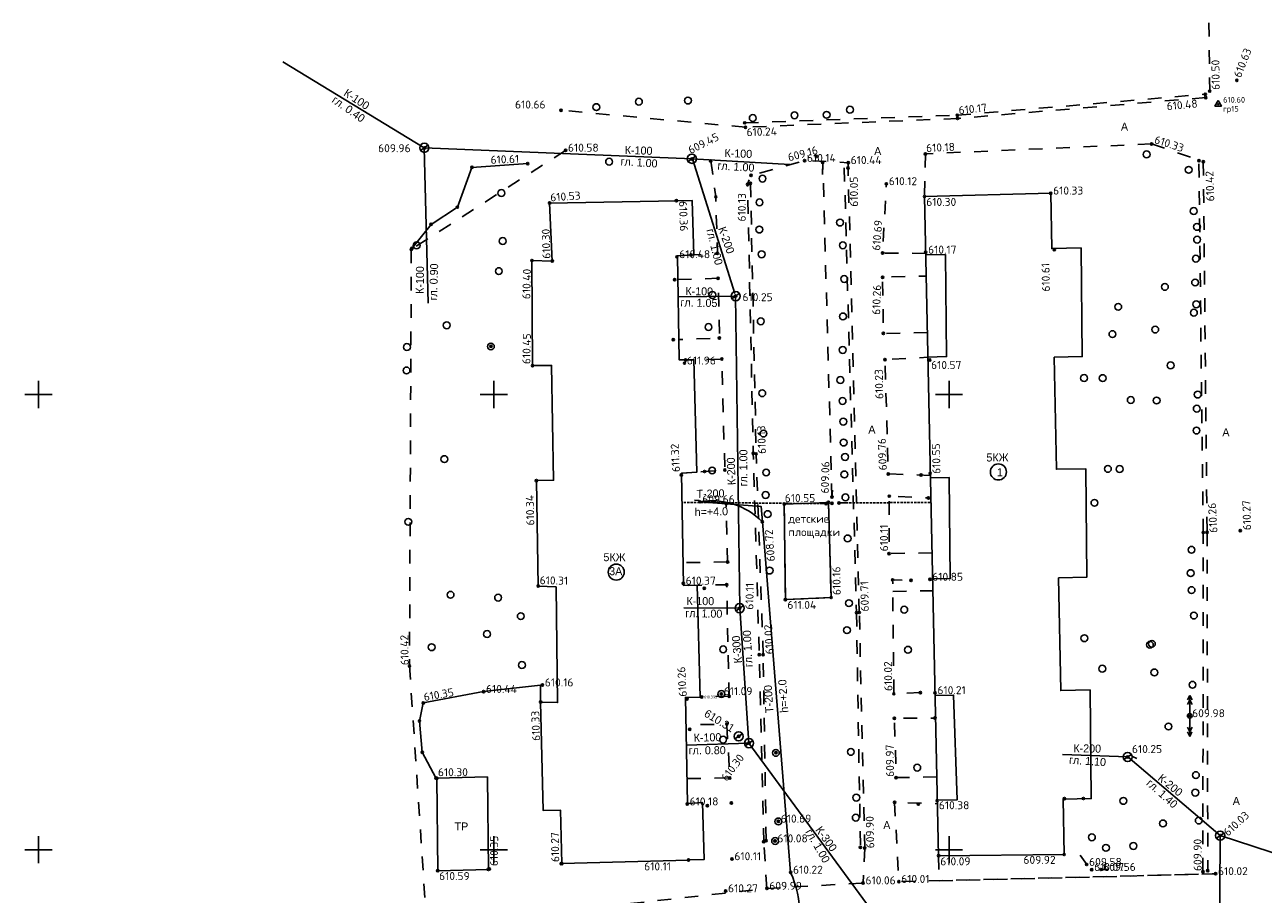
# Model space of a CAD drawing. Header units: metres. Extents: x 550378 to 551400, y 4595394 to 4596257.
# Tile 12 of 43: x 550598 to 550735, y 4595845 to 4595941. Entities that reach past the tile are written whole.
import ezdxf

# ---------------------------------------------------------------- set-up
doc = ezdxf.new("R2010")
doc.units = ezdxf.units.M
doc.header["$PDMODE"] = 32
doc.header["$PDSIZE"] = 0.25
for name, pattern in [('DASHED2', [0.375, 0.25, -0.125]), ('Д_ТРОТ_ТРУБА', [3, 1.5, -1.5]), ('НАВЕС_ОПОРЫ', [3, 2, -1])]:
    doc.linetypes.add(name, pattern=pattern)
for name, color, linetype in [('(001) Сетка', 92, 'Continuous'), ('(003) Пункты', 7, 'Continuous'), ('(007) Здания', 7, 'Continuous'), ('(011) Колодцы', 7, 'Continuous'), ('(017) Канализация', 32, 'KANALIS_K_1'), ('(020) Теплотрасса', 7, 'ИК_Теплотраса -------т--------'), ('(022) Возд. Линии', 7, 'Continuous'), ('(025) Дорога', 7, 'Continuous'), ('(038) Деревья', 7, 'Continuous'), ('(040) Ограда', 7, 'Continuous'), ('Kalodis', 7, 'Continuous'), ('V-CTRL-HCPT', 150, 'Continuous'), ('V-NODE', 1, 'Continuous'), ('V-NODE-TEXT', 11, 'Continuous')]:
    doc.layers.add(name, color=color, linetype=linetype)
doc.styles.add('BM-431', font='txt')
doc.styles.add('D-431', font='txt')
doc.styles.add('P-131', font='txt')
doc.styles.add('S', font='txtwr', dxfattribs={"oblique": 15})
doc.styles.get("Standard").update_dxf_attribs({"font": 'simplex.shx'})
doc.linetypes.add('GAZ_VOZDUSH', pattern='A,1,-2,["~",Standard,S=3,R=0,X=-1.5,Y=-1.5],-1,10', length=14)
doc.linetypes.add('KANALIS_K', pattern='A,1,["<",Standard,S=1.8,R=0,X=-0.9,Y=-0.9],3,-1,["К",Standard,S=1.8,R=0,X=-0.9,Y=-0.9],-1,10', length=16)
doc.linetypes.add('KANALIS_K_1', pattern='A,1,[">",Standard,S=1.8,R=0,X=-0.9,Y=-0.9],3,-1,["К",Standard,S=1.8,R=0,X=-0.9,Y=-0.9],-1,10', length=16)
doc.linetypes.add('KANALIS_KN', pattern='A,1,["<",Standard,S=1.8,R=0,X=-0.9,Y=-0.9],3,-1,["КН",Standard,S=1.8,R=0,X=-0.9,Y=-0.9],-3,10', length=18)
doc.linetypes.add('ИК_Теплотраса -------т--------', pattern='A,9,-0.6,["Т",Standard,S=1.2,R=0,X=0,Y=-0.6],-1.2', length=10.8)
doc.linetypes.add('ОГРАДА_V_ПРОВ', pattern='A,2.5,["v",Standard,S=1,R=0,X=0,Y=0],5,["v",Standard,S=1,R=180,X=0,Y=0],2.5', length=10)

# ---------------------------------------------------------------- blocks, each defined once
blk = doc.blocks.new('I01171')
blk.add_line((-0.722283, 0.697501), (0.702286, -0.69785))
blk.add_circle((0, 0), 1)
at = {"color": 4, "style": 'S', "oblique": 15}
blk.add_attdef('Z', (1.616431, -1.093486), '', height=2, dxfattribs=at)
blk = doc.blocks.new('d')
at = {"layer": '(038) Деревья'}
blk.add_ellipse((0, 0), major_axis=(0.265, 0.265), ratio=1, start_param=5.497787, end_param=11.780972, dxfattribs=at)
blk = doc.blocks.new('strela1')
at = {"layer": '(022) Возд. Линии'}
for p, q in [((-2, 0), (-1.5, 0.25)), ((0, 0), (-2, 0)), ((-2, 0), (-1.5, -0.25)), ((-1.5, 0), (-1, 0.25)), ((-1.5, 0), (-1, -0.25))]:
    blk.add_line(p, q, dxfattribs=at)
blk = doc.blocks.new('strela2')
at = {"layer": '(022) Возд. Линии'}
for p, q in [((0, 0), (2, 0)), ((1.5, 0), (1, 0.25)), ((1.5, 0), (1, -0.25)), ((2, 0), (1.5, 0.25)), ((2, 0), (1.5, -0.25))]:
    blk.add_line(p, q, dxfattribs=at)
blk = doc.blocks.new('STOLB')
at = {"layer": '(022) Возд. Линии'}
blk.add_circle((0, 0), 0.25, dxfattribs=at)
blk = doc.blocks.new('STA')
blk.add_lwpolyline([(0, 1), (-0.87, -0.5), (0.87, -0.5)], close=True)
blk.add_circle((0, 0), 0.118)
blk = doc.blocks.new('*U359', base_point=(550729.56, 4595931.88, 610.6))
at = {"layer": 'V-NODE-TEXT', "linetype": 'ByBlock', "char_height": 0.625}
for s, insert, attachment_point in [('610.60', (550730.11, 4595932.06, 610.6), 7), ('rp15', (550730.11, 4595931.69, 610.6), 1)]:
    blk.add_mtext(s, dxfattribs=dict(at, insert=insert, attachment_point=attachment_point))
blk = doc.blocks.new('*U360', base_point=(550729.5617, 4595931.875, 610.6))
at = {"layer": 'V-CTRL-HCPT'}
blk.add_blockref('*U359', (550729.5617, 4595931.875, 610.6), dxfattribs=at)
blk = doc.blocks.new('*U361', base_point=(550729.5617, 4595931.875, 610.6))
at = {"layer": 'V-CTRL-HCPT'}
blk.add_blockref('*U360', (550729.5617, 4595931.875, 610.6), dxfattribs=at)
at = {"layer": 'V-CTRL-HCPT', "xscale": 0.4166666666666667, "yscale": 0.4166666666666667, "zscale": 0.4166666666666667}
blk.add_blockref('STA', (550729.5617, 4595931.875, 610.6), dxfattribs=at)

msp = doc.modelspace()

# ---------------------------------------------------------------- linework, layer by layer
at = {"layer": '(001) Сетка'}
for p, q in [((550600, 4595901.5), (550600, 4595898.5)), ((550650, 4595901.5), (550650, 4595898.5)), ((550700, 4595901.5), (550700, 4595898.5)), ((550598.5, 4595900), (550601.5, 4595900)), ((550648.5, 4595900), (550651.5, 4595900)), ((550698.5, 4595900), (550701.5, 4595900)), ((550600, 4595851.5), (550600, 4595848.5)), ((550650, 4595851.5), (550650, 4595848.5)), ((550700, 4595851.5), (550700, 4595848.5)), ((550598.5, 4595850), (550601.5, 4595850)), ((550648.5, 4595850), (550651.5, 4595850)), ((550698.5, 4595850), (550701.5, 4595850))]:
    msp.add_line(p, q, dxfattribs=at)
at = {"layer": '(003) Пункты', "color": 7}
for p in [(550731.61, 4595934.5, 610.63), (550728.14, 4595932.98, 610.52), (550728.19, 4595932.62, 610.49), (550728.63, 4595933.32, 610.5), (550657.4, 4595931.22, 610.66), (550677.57, 4595929.84, 610.28), (550700.9, 4595930.68, 610.17), (550700.94, 4595930.32, 610.19), (550677.65, 4595929.36, 610.25), (550642.41, 4595927.09, 1220.18), (550722.25, 4595927.53, 610.34), (550657.89, 4595926.82, 610.58), (550671.76, 4595925.88, 609.45), (550684.14, 4595925.7, 610.14), (550685.43, 4595926.15, 609.16), (550697.41, 4595926.43, 610.17), (550727.44, 4595925.68, 610.4), (550647.61, 4595924.94, 610.61), (550653.73, 4595925.37, 610.61), (550673.84, 4595925.66, 610.33), (550686.14, 4595925.49, 609.01), (550688.92, 4595924.89, 610.04), (550688.94, 4595925.46, 610.44), (550727.93, 4595925.57, 610.43), (550677.88, 4595923.09, 610.13), (550678.2, 4595923.18, 610.12), (550678.26, 4595924.06, 610.24), (550693.13, 4595923.14, 610.12), (550674.39, 4595921.71, 610.33), (550697.31, 4595921.75, 610.31), (550711.17, 4595922.11, 610.33), (550646.01, 4595920.58, 610.59), (550656.14, 4595921.03, 610.53), (550670.06, 4595921.29, 610.37), (550643.12, 4595918.69, 610.56), (550640.95, 4595915.93, 610.79), (550641.02, 4595916.04, 610.72), (550670.11, 4595915.12, 610.48), (550671.67, 4595915.32, 610.54), (550674.56, 4595915.51, 610.37), (550692.7, 4595915.54, 610.68), (550697.44, 4595915.62, 610.17), (550711.56, 4595915.91, 610.61), (550654.19, 4595914.72, 610.4), (550656.43, 4595914.65, 610.31), (550669.87, 4595912.61, 610.84), (550674.64, 4595912.76, 610.26), (550692.7, 4595912.88, 610.26), (550676.57, 4595910.82, 614.24), (550692.8, 4595906.71, 610.09), (550649.69, 4595905.29, 610.36), (550669.72, 4595906.01, 610.35), (550674.79, 4595906.2, 610.33), (550654.26, 4595903.18, 610.46), (550670.95, 4595903.44, 611.96), (550671.08, 4595903.8, 610.35), (550675.05, 4595903.89, 611.04), (550692.97, 4595903.84, 610.23), (550697.89, 4595903.8, 610.57), (550678.5, 4595893.54, 610.15), (550678.82, 4595893.48, 610.14), (550675.38, 4595891.72, 610.77), (550654.69, 4595890.54, 610.34), (550670.61, 4595891.17, 611.32), (550673.16, 4595891.54, 611.6), (550693.33, 4595891.28, 609.76), (550696.93, 4595891.15, 610.14), (550697.93, 4595891.35, 610.55), (550672.65, 4595888.21, 609.66), (550675.53, 4595888.01, 611.44), (550681.91, 4595887.97, 610.55), (550686.49, 4595888.01, 609.15), (550686.76, 4595888.14, 610.47), (550687.15, 4595888.73, 609.06), (550687.14, 4595888.05, 610.53), (550687.92, 4595888.09, 609.27), (550693.44, 4595888.83, 609.96), (550697.74, 4595888.64, 609.95), (550679.51, 4595886.01, 608.72), (550731.98, 4595885.05, 610.28), (550727.92, 4595884.84, 610.23), (550728.34, 4595884.85, 610.26), (550693.42, 4595882.52, 610.11), (550675.68, 4595881.61, 610.71), (550693.81, 4595879.64, 609.11), (550695.84, 4595879.58, 610.98), (550697.9, 4595879.69, 610.85), (550654.88, 4595878.95, 610.31), (550670.82, 4595879.26, 610.37), (550673.12, 4595878.71, 611.3), (550675.58, 4595879.11, 610.5), (550682.04, 4595877.47, 611.04), (550687.06, 4595877.7, 610.16), (550677.02, 4595876.53, 610.11), (550689.84, 4595876.02, 609.96), (550690.15, 4595876.05, 609.71), (550679.16, 4595871.42, 610.06), (550679.59, 4595871.43, 610.02), (550640.75, 4595870.19, 610.42), (550648.89, 4595867.37, 610.43), (550655.35, 4595868.08, 610.16), (550696.86, 4595867.26, 610.21), (550698.47, 4595867.23, 610.21), (550642.27, 4595866.12, 610.35), (550655.15, 4595866.22, 610.34), (550671.22, 4595866.54, 610.26), (550672.84, 4595866.77, 610.39), (550675, 4595867.12, 611.09), (550675.86, 4595866.85, 610.26), (550693.94, 4595867.12, 610.01), (550726.44, 4595864.7, 609.99), (550641.85, 4595864.13, 610.36), (550671.53, 4595863.22, 612.98), (550675.6, 4595863.79, 611.39), (550694.01, 4595864.43, 610.23), (550698.46, 4595864.46, 610.44), (550676.91, 4595862.46, 614.32), (550676.91, 4595862.45, 610.31), (550642.16, 4595860.7, 610.28), (550678.03, 4595861.72, 4.01), (550678.03, 4595861.7, 615.92), (550680.99, 4595860.65, 610.69), (550719.63, 4595860.19, 610.23), (550643.65, 4595857.88, 610.31), (550643.75, 4595857.84, 610.3), (550675.92, 4595857.88, 610.61), (550694.19, 4595857.91, 609.97), (550671.25, 4595855.01, 610.18), (550676.1, 4595855.14, 609.96), (550694.02, 4595855.21, 610.35), (550696.64, 4595855, 611.97), (550698.7, 4595855.38, 610.38), (550712.67, 4595855.61, 609.87), (550714.76, 4595855.62, 609.84), (550673.47, 4595854.82, 610.45), (550681.26, 4595853.12, 610.69), (550679.66, 4595850.87, 609.84), (550679.92, 4595851, 609.82), (550680.9, 4595850.97, 610.09), (550680.89, 4595850.95, 610.08), (550729.78, 4595851.56, 1220.33), (550690.27, 4595850.26, 609.87), (550690.74, 4595850.18, 609.9), (550657.42, 4595848.46, 610.21), (550657.47, 4595848.47, 610.27), (550671.39, 4595848.86, 610.11), (550676.17, 4595848.99, 610.11), (550698.85, 4595849.34, 610.09), (550712.65, 4595849.47, 609.92), (550715.12, 4595848.37, 609.58), (550643.85, 4595847.68, 610.59), (550649.42, 4595847.83, 610.38), (550649.51, 4595847.89, 610.35), (550682.61, 4595847.51, 610.22), (550715.68, 4595847.8, 610.07), (550716.68, 4595847.82, 609.56), (550727.88, 4595847.59, 609.9), (550728.42, 4595847.7, 609.95), (550729.28, 4595847.35, 610.02), (550675.47, 4595845.47, 610.27), (550680, 4595845.74, 609.99), (550690.57, 4595846.34, 610.06), (550694.49, 4595846.5, 610.01)]:
    msp.add_point(p, dxfattribs=at)
at = {"layer": '(007) Здания', "flags": 128}
for points in [[(550711.54, 4595904.11), (550714.63, 4595904.17), (550714.51, 4595916.1), (550711.29, 4595916.03), (550711.17, 4595922.11), (550697.31, 4595921.75), (550698.85, 4595849.34), (550712.65, 4595849.47), (550712.53, 4595855.55), (550715.62, 4595855.61), (550715.5, 4595867.54), (550712.28, 4595867.47), (550712.03, 4595879.86), (550715.13, 4595879.92), (550715.01, 4595891.85), (550711.79, 4595891.78)], [(550671.39, 4595848.88), (550671.39, 4595848.86), (550657.47, 4595848.47), (550657.33, 4595854.34), (550655.44, 4595854.29), (550655.15, 4595866.22), (550657.02, 4595866.15), (550656.85, 4595878.86), (550654.88, 4595878.95), (550654.69, 4595890.54), (550656.57, 4595890.58), (550656.36, 4595903.2), (550654.26, 4595903.18), (550654.19, 4595914.73), (550656.43, 4595914.65), (550656.14, 4595921.03), (550656.14, 4595921.03), (550670.06, 4595921.29), (550671.79, 4595921.32), (550671.97, 4595915.34), (550670.17, 4595915.23), (550670.38, 4595903.79), (550671.98, 4595903.82), (550672.31, 4595891.47), (550670.61, 4595891.34), (550670.84, 4595879.02), (550672.33, 4595879.05), (550672.67, 4595866.77), (550671.06, 4595866.72), (550671.28, 4595855.09), (550672.93, 4595855.17), (550673.11, 4595848.91)]]:
    msp.add_lwpolyline(points, close=True, dxfattribs=at)
for points in [[(550697.69, 4595904.09), (550699.73, 4595904.17), (550699.6, 4595915.37), (550697.45, 4595915.33)], [(550698.2, 4595879.75), (550700.14, 4595879.78), (550700.02, 4595890.87), (550697.97, 4595890.83)], [(550698.72, 4595855.42), (550700.88, 4595855.46), (550700.51, 4595866.99), (550698.48, 4595866.95)]]:
    msp.add_lwpolyline(points, dxfattribs=at)
at = {"layer": '(007) Здания', "linetype": 'ByBlock', "flags": 128}
msp.add_lwpolyline([(550656.43, 4595914.65), (550654.19, 4595914.72)], dxfattribs=at)
at = {"layer": '(007) Здания', "linetype": 'НАВЕС_ОПОРЫ', "flags": 128}
for points in [[(550686.76, 4595888.14), (550681.91, 4595887.97)], [(550681.91, 4595887.97), (550682.04, 4595877.47)], [(550687.06, 4595877.7), (550686.76, 4595888.14)], [(550682.04, 4595877.47), (550687.06, 4595877.7)]]:
    msp.add_lwpolyline(points, dxfattribs=at)
at = {"layer": '(007) Здания', "linetype": 'ByBlock'}
for points in [[(550643.85, 4595847.68), (550649.42, 4595847.83), (550649.31, 4595857.99), (550643.75, 4595857.84)], [(550643.85, 4595847.68), (550643.75, 4595857.84), (550649.31, 4595857.99)]]:
    msp.add_lwpolyline(points, dxfattribs=at)
at = {"layer": '(007) Здания'}
for centre in [(550705.42, 4595891.49), (550663.46, 4595880.49)]:
    msp.add_circle(centre, 0.88, dxfattribs=at)
at = {"layer": '(017) Канализация', "linetype": 'KANALIS_K', "flags": 128}
for points in [[(550676.49, 4595911.09), (550671.82, 4595925.88), (550671.82, 4595925.88), (550642.37, 4595927.09), (550642.37, 4595927.09), (550626.83, 4595936.54)], [(550642.37, 4595927.09), (550642.79, 4595910.04)], [(550677.02, 4595876.53), (550676.56, 4595910.8), (550676.56, 4595910.8), (550670.24, 4595910.74)], [(550678.03, 4595861.7), (550677.02, 4595876.53), (550670.88, 4595876.56)], [(550695.17, 4595838.29), (550678.03, 4595861.7), (550678.03, 4595861.7), (550671.16, 4595861.49)], [(550719.63, 4595860.19), (550712.46, 4595860.47)], [(550719.63, 4595860.19), (550729.78, 4595851.57)], [(550729.78, 4595851.57), (550729.6, 4595820.32)], [(550744.68, 4595846.69), (550729.78, 4595851.57)]]:
    msp.add_lwpolyline(points, dxfattribs=at)
at = {"layer": '(017) Канализация', "linetype": 'KANALIS_KN', "flags": 128}
msp.add_lwpolyline([(550671.76, 4595925.89), (550682.51, 4595925.28)], dxfattribs=at)
at = {"layer": '(020) Теплотрасса', "linetype": 'GAZ_VOZDUSH', "flags": 128}
msp.add_lwpolyline([(550673.52, 4595824.73), (550683.4, 4595824.94), (550683.1, 4595838.07, 0.173905), (550682.61, 4595847.51), (550679.51, 4595886.01), (550679.38, 4595887.69), (550672.65, 4595888.21, -0.244933), (550679.51, 4595886.01)], format="xyb", dxfattribs=at)
at = {"layer": '(025) Дорога', "linetype": 'Д_ТРОТ_ТРУБА', "flags": 128}
for points in [[(550728.63, 4595933.32), (550728.45, 4595947.48)], [(550700.9, 4595930.68), (550728.14, 4595932.98)], [(550728.19, 4595932.62), (550700.94, 4595930.32)], [(550677.65, 4595929.36), (550657.4, 4595931.22)], [(550677.57, 4595929.84), (550700.9, 4595930.68)], [(550700.94, 4595930.32), (550677.65, 4595929.36)], [(550722.25, 4595927.53), (550697.41, 4595926.43)], [(550722.25, 4595927.53), (550727.93, 4595925.57)], [(550657.89, 4595926.82), (550640.95, 4595915.93)], [(550697.41, 4595926.43), (550697.31, 4595921.75)], [(550673.84, 4595925.66), (550674.39, 4595921.71), (550674.56, 4595915.51), (550670.17, 4595915.23)], [(550688.92, 4595924.89), (550688.94, 4595925.46), (550684.14, 4595925.7), (550678.26, 4595924.06), (550677.88, 4595923.09)], [(550687.15, 4595888.73), (550686.14, 4595925.49), (550686.21, 4595925.6)], [(550688.5, 4595924.88), (550689.84, 4595876.02)], [(550690.15, 4595876.05), (550688.92, 4595924.89)], [(550727.92, 4595884.84), (550727.44, 4595925.68)], [(550727.93, 4595925.57), (550728.34, 4595884.85)], [(550679.66, 4595850.87), (550679.16, 4595871.42), (550678.5, 4595893.54), (550677.88, 4595923.09)], [(550678.2, 4595923.18), (550678.82, 4595893.48)], [(550697.44, 4595915.5), (550692.7, 4595915.54), (550693.13, 4595923.14)], [(550640.95, 4595915.93), (550640.75, 4595870.19)], [(550670.22, 4595912.62), (550674.64, 4595912.76), (550674.79, 4595906.2), (550670.34, 4595906.04)], [(550697.63, 4595906.81), (550692.8, 4595906.71), (550692.7, 4595912.88), (550697.5, 4595913.01)], [(550697.96, 4595891.11), (550693.33, 4595891.28), (550692.97, 4595903.84), (550697.68, 4595904.09)], [(550670.38, 4595903.79), (550675.05, 4595903.89), (550675.38, 4595891.72), (550670.61, 4595891.34)], [(550679.59, 4595871.43), (550678.82, 4595893.48)], [(550675.53, 4595888.01), (550672.06, 4595888.41)], [(550675.68, 4595881.61), (550675.53, 4595888.01)], [(550698.14, 4595882.62), (550693.42, 4595882.52), (550693.44, 4595888.83), (550697.74, 4595888.64)], [(550727.88, 4595847.59), (550727.92, 4595884.84)], [(550728.34, 4595884.85), (550728.42, 4595847.7)], [(550675.68, 4595881.61), (550670.79, 4595881.52)], [(550696.86, 4595867.26), (550693.94, 4595867.12), (550693.81, 4595879.64), (550695.84, 4595879.58)], [(550675.86, 4595866.85), (550675.58, 4595879.11), (550670.84, 4595879.02)], [(550693.82, 4595878.36), (550698.23, 4595878.45)], [(550689.84, 4595876.02), (550690.27, 4595850.26)], [(550690.74, 4595850.18), (550690.15, 4595876.05)], [(550679.92, 4595851), (550679.59, 4595871.43)], [(550640.75, 4595870.19), (550642.87, 4595838.27)], [(550675.86, 4595866.85), (550671.06, 4595866.72)], [(550671.23, 4595857.8), (550675.92, 4595857.88), (550675.6, 4595863.79), (550671.12, 4595863.71)], [(550698.67, 4595858), (550694.19, 4595857.91), (550694.01, 4595864.43), (550698.46, 4595864.46)], [(550729.28, 4595847.35), (550694.49, 4595846.5), (550694.02, 4595855.21), (550698.73, 4595855.05), (550698.73, 4595855.05)], [(550680, 4595845.74), (550679.66, 4595850.87)], [(550690.74, 4595850.18), (550690.57, 4595846.34)], [(550698.85, 4595849.34), (550698.92, 4595846.56)], [(550698.92, 4595846.56), (550729.28, 4595847.35)], [(550659.05, 4595843.43), (550680, 4595845.74)], [(550680, 4595845.74), (550690.57, 4595846.34)]]:
    msp.add_lwpolyline(points, dxfattribs=at)
at = {"layer": '(040) Ограда', "linetype": 'ОГРАДА_V_ПРОВ', "flags": 128}
msp.add_lwpolyline([(550682.04, 4595877.47), (550681.91, 4595887.97), (550686.76, 4595888.14), (550687.06, 4595877.7)], close=True, dxfattribs=at)
at = {"linetype": 'ByBlock', "flags": 128}
for points in [[(550671.82, 4595925.88), (550671.91, 4595925.75)], [(550686.14, 4595925.49), (550686.12, 4595924.18)], [(550687.15, 4595888.73), (550687.19, 4595889.49)], [(550686.49, 4595888.01), (550686.07, 4595888.02)], [(550687.92, 4595888.09), (550688.92, 4595888.1)], [(550678.03, 4595861.7), (550677.46, 4595861.7)], [(550720.15, 4595860.25), (550720.62, 4595860.02)], [(550715.12, 4595848.37), (550714.4, 4595849.38)], [(550716.68, 4595847.82), (550717.44, 4595847.82)]]:
    msp.add_lwpolyline(points, dxfattribs=at)
for points in [[(550641.02, 4595916.04), (550643.12, 4595918.69), (550646.01, 4595920.58), (550647.61, 4595924.94), (550653.73, 4595925.37)], [(550655.15, 4595866.22), (550655.12, 4595868.06), (550648.89, 4595867.37), (550642.27, 4595866.12), (550641.85, 4595864.13), (550642.16, 4595860.7), (550643.65, 4595857.88), (550643.75, 4595857.84), (550649.31, 4595857.99), (550649.42, 4595847.83)]]:
    msp.add_lwpolyline(points)
at = {"layer": 'Kalodis', "color": 4, "linetype": 'DASHED2', "flags": 128}
for points in [[(550686.49, 4595888.01), (550670.66, 4595888.15)], [(550687.92, 4595888.09), (550698.02, 4595888.14)]]:
    msp.add_lwpolyline(points, dxfattribs=at)

# ---------------------------------------------------------------- block references
at = {"layer": '(011) Колодцы', "color": 30, "true_color": 0xf8991e, "rotation": 78.81957851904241}
for p, xscale, yscale, zscale in [((550642.37, 4595927.1, 609.27), 0.4999999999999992, 0.4999999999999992, 0.4999999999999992), ((550671.76, 4595925.89, 606.43), 0.4999999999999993, 0.4999999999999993, 0.4999999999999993), ((550676.56, 4595910.8, 610.24), 0.4999999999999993, 0.4999999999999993, 0.4999999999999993), ((550677.02, 4595876.53, 610.11), 0.4999999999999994, 0.4999999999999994, 0.4999999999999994), ((550676.91, 4595862.45, 610.31), 0.4999999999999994, 0.4999999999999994, 0.4999999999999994), ((550678.03, 4595861.7), 0.4999999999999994, 0.4999999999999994, 0.4999999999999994), ((550719.63, 4595860.18, 606.22), 0.4999999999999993, 0.4999999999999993, 0.4999999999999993), ((550729.78, 4595851.55, 605.59), 0.4999999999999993, 0.4999999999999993, 0.4999999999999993)]:
    msp.add_blockref('I01171', p, dxfattribs=dict(at, xscale=xscale, yscale=yscale, zscale=zscale))
at = {"layer": '(022) Возд. Линии'}
for name, p, rotation in [('strela2', (550726.45, 4595864.95, 609.99), 89.79731603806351), ('STOLB', (550726.44, 4595864.7, 609.99), 269.7973160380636), ('strela1', (550726.44, 4595864.45, 609.99), 89.79731603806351)]:
    msp.add_blockref(name, p, dxfattribs=dict(at, rotation=rotation))
at = {"layer": '(038) Деревья', "linetype": 'Continuous'}
for p in [(550671.33, 4595932.29, 610.72), (550661.27, 4595931.57, 610.6), (550665.94, 4595932.16, 610.61), (550689.12, 4595931.28, 610.99), (550678.45, 4595930.37, 610.42), (550683.03, 4595930.67, 610.35), (550686.56, 4595930.72, 610.71), (550662.67, 4595925.57, 610.51), (550721.7, 4595926.38, 610.28), (550726.32, 4595924.68, 610.53), (550679.52, 4595923.71, 610.28), (550650.84, 4595922.13, 610.71), (550679.19, 4595921.1, 610.19), (550726.87, 4595920.15, 610.47), (550688.03, 4595918.89, 610.93), (550679.17, 4595918.12, 610.03), (550727.23, 4595918.41, 610.72), (550641.53, 4595916.38, 610.6), (550650.99, 4595916.86, 610.55), (550688.34, 4595916.39, 611.16), (550727.25, 4595917.01, 610.41), (550679.42, 4595915.4, 609.99), (550727.11, 4595914.92, 610.31), (550650.56, 4595913.55, 610.55), (550688.49, 4595912.69, 611.2), (550723.71, 4595911.82, 610.67), (550727.03, 4595912.3, 610.19), (550674.01, 4595910.93, 610.36), (550718.58, 4595909.63, 610.19), (550727.16, 4595909.91, 610.15), (550679.33, 4595908.04, 610.15), (550688.35, 4595908.57, 611.1), (550726.89, 4595908.98, 610.34), (550644.84, 4595907.6, 610.55), (550673.59, 4595907.41, 610.46), (550717.95, 4595906.63, 611.22), (550722.65, 4595907.13, 611.12), (550640.47, 4595905.21, 610.91), (550649.69, 4595905.27, 610.36), (550688.33, 4595904.89, 610.09), (550640.43, 4595902.64, 610.78), (550724.34, 4595903.2, 610.15), (550688.07, 4595901.59, 610.11), (550714.83, 4595901.81, 610.43), (550716.88, 4595901.8, 610.23), (550679.49, 4595900.14, 610.26), (550727.31, 4595899.99, 610.3), (550688.31, 4595899.29, 610.05), (550719.96, 4595899.39, 610.39), (550722.8, 4595899.34, 610.23), (550727.21, 4595898.44, 610.3), (550688.39, 4595897.02, 610.04), (550679.62, 4595895.71, 610.38), (550727.18, 4595896.04, 610.27), (550688.43, 4595894.72, 610.3), (550644.58, 4595892.9, 610.59), (550688.58, 4595893.14, 610.4), (550673.99, 4595891.65, 610.45), (550679.92, 4595891.43, 610.27), (550717.45, 4595891.83, 610.04), (550718.74, 4595891.81, 610.13), (550688.51, 4595891.22, 610.11), (550679.86, 4595888.96, 609.93), (550688.63, 4595888.7, 610.22), (550715.97, 4595888.1, 610.04), (550640.62, 4595886.01, 610.58), (550680.08, 4595886.86, 609.75), (550688.87, 4595884.19, 610.38), (550726.63, 4595882.94, 610.21), (550680.3, 4595880.66, 609.78), (550726.54, 4595880.38, 610.08), (550645.26, 4595878, 610.38), (550726.64, 4595878.51, 610.5), (550650.48, 4595877.69, 610.33), (550689.01, 4595877.08, 610.53), (550652.97, 4595875.65, 610.43), (550695.08, 4595876.36, 610.41), (550726.89, 4595875.72, 610.54), (550688.79, 4595874.11, 610.38), (550649.27, 4595873.69, 610.27), (550714.87, 4595873.23, 610.03), (550722.06, 4595872.51, 609.9), (550722.28, 4595872.61, 609.92), (550643.18, 4595872.24, 610.3), (550675.2, 4595872, 611.13), (550695.49, 4595871.96, 610.85), (550653.1, 4595870.28, 610.24), (550716.83, 4595869.88, 610.71), (550722.55, 4595869.47, 609.87), (550675, 4595867.1, 611.09), (550726.74, 4595868.11, 609.99), (550724.1, 4595863.53, 609.83), (550675.19, 4595862.09, 610.59), (550680.99, 4595860.63, 610.69), (550689.22, 4595860.74, 611.91), (550696.51, 4595859.01, 612.18), (550727.11, 4595858.19, 609.96), (550727.05, 4595856.27, 610.12), (550689.82, 4595855.72, 611.71), (550719.15, 4595855.36, 609.97), (550689.76, 4595853.52, 612.09), (550681.26, 4595853.1, 610.69), (550723.5, 4595852.88, 609.84), (550727.43, 4595853.2, 610.07), (550680.9, 4595850.95, 610.09), (550715.69, 4595851.36, 609.9), (550717.24, 4595850.2, 609.97), (550720.25, 4595850.41, 609.8)]:
    msp.add_blockref('d', p, dxfattribs=at)
at = {"layer": 'V-NODE'}
msp.add_blockref('*U361', (550729.56, 4595931.88, 610.6), dxfattribs=at)

# ---------------------------------------------------------------- texts
at = {"layer": '(003) Пункты', "color": 7}
for s, rotation, p in [('610.63', 68.6341, (550732.04, 4595934.72, 610.63)), ('610.50', 90.6141, (550729.73, 4595933.46, 610.5)), ('610.17', 5.8478, (550701.1, 4595930.78, 610.17)), ('610.48', 5.3956, (550723.95, 4595931.21, 610.49)), ('609.45', 26.9334, (550671.63, 4595926.38, 609.45)), ('610.24', 1.861, (550677.78, 4595928.37, 610.25)), ('609.16', 14.8565, (550682.43, 4595925.6, 609.16)), ('610.18', 2.6015, (550697.5, 4595926.63, 610.17)), ('610.33', 342.0982, (550722.47, 4595927.63, 610.34)), ('610.61', 2.0692, (550649.67, 4595925.34, 610.61)), ('610.42', 91.847, (550729.14, 4595921.23, 610.43)), ('610.05', 90.4426, (550690.01, 4595920.63, 610.05)), ('610.53', 3.998, (550656.24, 4595921.2, 610.53)), ('610.13', 89.7075, (550677.68, 4595919, 610.13)), ('610.36', 271.7544, (550670.35, 4595921.24, 610.37)), ('610.69', 85.5133, (550692.43, 4595915.78, 610.68)), ('610.30', 91.628, (550656.24, 4595914.92, 610.31)), ('610.40', 88.384, (550654.01, 4595910.46, 610.4)), ('610.61', 91.0984, (550711.09, 4595911.31, 610.61)), ('610.26', 88.3388, (550692.44, 4595908.74, 610.26)), ('610.45', 88.849, (550654.02, 4595903.33, 610.46)), ('610.23', 91.2238, (550692.79, 4595899.51, 610.23)), ('610.13', 91.6083, (550679.9, 4595893.48, 610.14)), ('611.32', 92.9049, (550670.46, 4595891.5, 611.32)), ('609.76', 91.9424, (550693.17, 4595891.68, 609.76)), ('610.55', 90.8095, (550699.06, 4595891.28, 610.55)), ('609.06', 88.7503, (550686.8, 4595889.12, 609.06)), ('610.34', 91.0279, (550654.46, 4595885.62, 610.34)), ('610.26', 93.3055, (550729.49, 4595884.82, 610.26)), ('610.27', 91.7312, (550733.18, 4595885.11, 610.28)), ('610.11', 89.8456, (550693.3, 4595882.77, 610.11)), ('608.72', 94.2667, (550680.89, 4595881.69, 608.72)), ('610.16', 90.7567, (550688.11, 4595877.97, 610.16)), ('610.31', 358.874, (550655.04, 4595879.16, 610.31)), ('610.11', 88.9627, (550678.51, 4595876.36, 610.11)), ('609.71', 91.1581, (550691.2, 4595876.17, 609.71)), ('610.02', 93.1323, (550680.74, 4595871.48, 610.02)), ('610.42', 90.9426, (550640.67, 4595870.27, 610.42)), ('610.26', 93.5147, (550671.22, 4595866.83, 610.26)), ('610.02', 90.6736, (550693.78, 4595867.43, 610.01)), ('610.35', 9.9541, (550642.39, 4595866.32, 610.35)), ('610.33', 92.0528, (550655.11, 4595861.96, 610.34)), ('610.30', 53.3487, (550675.6, 4595857.44, 1.75)), ('609.97', 90.7871, (550693.97, 4595858, 609.97)), ('609.90', 91.2459, (550691.8, 4595850.16, 609.9)), ('610.03', 42.8984, (550730.64, 4595851.42, 607.34)), ('610.35', 89.0803, (550650.45, 4595848.19, 610.35)), ('610.27', 90.6588, (550657.2, 4595848.64, 610.27)), ('609.90', 90.1203, (550727.75, 4595847.65, 609.9))]:
    msp.add_text(s, height=0.88, rotation=rotation, dxfattribs=at).set_placement(p)
for s, p in [('610.66', (550652.34, 4595931.41, 610.66)), ('609.96', (550637.3, 4595926.61, 609.97)), ('610.58', (550658.15, 4595926.67, 610.58)), ('610.14', (550684.4, 4595925.55, 610.14)), ('610.44', (550689.2, 4595925.31, 610.44)), ('610.12', (550693.39, 4595922.99, 610.12)), ('610.33', (550711.43, 4595921.96, 610.33)), ('610.30', (550697.5, 4595920.71, 610.31)), ('610.17', (550697.7, 4595915.47, 610.17)), ('610.48', (550670.37, 4595914.97, 610.48)), ('610.25', (550677.32, 4595910.25, 611.99)), ('611.96', (550671.21, 4595903.29, 611.96)), ('610.57', (550698.03, 4595902.8, 610.57)), ('610.55', (550681.96, 4595888.18, 610.55)), ('609.66', (550672.9, 4595888.06, 609.66)), ('610.37', (550671.08, 4595879.11, 610.37)), ('610.85', (550698.16, 4595879.54, 610.85)), ('611.04', (550682.25, 4595876.45, 611.04)), ('610.16', (550655.61, 4595867.93, 610.16)), ('610.44', (550649.15, 4595867.22, 610.43)), ('611.09', (550675.26, 4595866.97, 611.09)), ('610.21', (550698.73, 4595867.08, 610.21)), ('609.98', (550726.7, 4595864.55, 609.99)), ('610.25', (550720.09, 4595860.61, 607.97)), ('610.30', (550643.87, 4595858.07, 610.3)), ('610.18', (550671.51, 4595854.86, 610.18)), ('610.38', (550698.88, 4595854.44, 610.38)), ('610.69', (550681.52, 4595852.97, 610.69)), ('610.08', (550681.15, 4595850.8, 610.08)), ('610.11', (550676.43, 4595848.84, 610.11)), ('610.11', (550666.52, 4595847.72, 610.11)), ('610.09', (550699.04, 4595848.28, 610.09)), ('609.92', (550708.17, 4595848.44, 609.92)), ('609.58', (550715.38, 4595848.22, 609.58)), ('610.07', (550715.94, 4595847.65, 610.07)), ('609.56', (550716.94, 4595847.67, 609.56)), ('610.59', (550644, 4595846.66, 610.59)), ('610.22', (550682.87, 4595847.36, 610.22)), ('610.06', (550690.83, 4595846.19, 610.06)), ('610.01', (550694.75, 4595846.35, 610.01)), ('610.02', (550729.54, 4595847.2, 610.02)), ('610.27', (550675.73, 4595845.32, 610.27)), ('609.99', (550680.26, 4595845.59, 609.99))]:
    msp.add_text(s, height=0.88, dxfattribs=at).set_placement(p)
at = {"layer": '(003) Пункты', "color": 7, "style": 'D-431'}
msp.add_text('610.31', height=0.88, rotation=328.8606, dxfattribs=at).set_placement((550673.02, 4595864.71, 612.06))
at = {"layer": '(007) Здания', "style": 'P-131'}
for s, p in [('5КЖ', (550704.11, 4595892.64)), ('1', (550705.26, 4595891.01)), ('5КЖ', (550662.05, 4595881.69)), ('3A', (550662.68, 4595880.15))]:
    msp.add_text(s, height=0.88, dxfattribs=at).set_placement(p)
at = {"layer": '(007) Здания', "insert": (550645.7, 4595852.99), "char_height": 0.88, "attachment_point": 1, "style": 'P-131'}
msp.add_mtext_dynamic_manual_height_columns('TP', width=1.0708, gutter_width=1, heights=[0], dxfattribs=at)
at = {"layer": '(017) Канализация', "color": 0, "linetype": 'Continuous', "ltscale": 0.5, "style": 'D-431'}
for s, rotation, p in [('гл. 0.40', 325.0369, (550632.14, 4595932.16, -610.14)), ('К-100', 326.5838, (550633.44, 4595932.9, -610.14)), ('К-100', 357.9105, (550664.38, 4595926.43, -610.14)), ('гл. 1.00', 356.3636, (550663.91, 4595925.18, -610.14)), ('К-100', 357.9105, (550675.33, 4595926.09, -610.14)), ('гл. 1.00', 356.3636, (550674.55, 4595924.72, -610.14)), ('гл. 1.00', 283.7173, (550673.36, 4595918.09, -0.86)), ('К-200', 289.5739, (550674.63, 4595918.24, -0.86)), ('К-100', 89.6107, (550642.32, 4595911.05, -610.14)), ('гл. 0.90', 88.0638, (550643.77, 4595910.32, -610.14)), ('К-100', 359.0807, (550671.04, 4595910.92, -601.48)), ('гл. 1.05', 359.0762, (550670.5, 4595909.67, -601.48)), ('К-200', 91.6608, (550676.56, 4595890.06, 6.81)), ('гл. 1.00', 89.8435, (550677.85, 4595889.9, 6.81)), ('К-100', 359.8065, (550671.17, 4595876.87, -601.48)), ('гл. 1.00', 359.0762, (550671.04, 4595875.54, -601.48)), ('гл. 1.00', 92.9359, (550678.43, 4595870.07, 6.81)), ('К-300', 94.7531, (550677.27, 4595870.51, 6.81)), ('К-100', 1.4451, (550671.97, 4595861.85, -609.15)), ('гл. 0.80', 0.5076, (550671.42, 4595860.46, -609.15)), ('К-200', 358.9322, (550713.65, 4595860.71, -0.86)), ('гл. 1.10', 356.1423, (550713.16, 4595859.44, -0.86)), ('К-200', 320.8647, (550722.85, 4595857.71, -0.86)), ('гл. 1.40', 318.0747, (550721.6, 4595857.19, -0.86)), ('К-300', 305.8052, (550685.28, 4595852.16, -0.86)), ('гл. 1.00', 299.9487, (550684.19, 4595851.96, -0.86))]:
    msp.add_text(s, height=0.88, rotation=rotation, dxfattribs=at).set_placement(p)
at = {"layer": '(020) Теплотрасса', "linetype": 'GAZ_VOZDUSH', "style": 'D-431'}
for s, rotation, p in [('T-200', 1.325, (550672.28, 4595888.64)), ('h=+4.0', 1.5487, (550672.08, 4595886.64)), ('h=+2.0', 93.6352, (550682.35, 4595865.07, -610.11)), ('T-200', 93.4115, (550680.72, 4595865.04, -610.11))]:
    msp.add_text(s, height=0.88, rotation=rotation, dxfattribs=at).set_placement(p)
at = {"layer": '(025) Дорога', "linetype": 'Д_ТРОТ_ТРУБА', "style": 'BM-431'}
for p in [(550718.88, 4595928.98), (550691.78, 4595926.3), (550691.14, 4595895.71), (550730.02, 4595895.41), (550731.16, 4595854.91), (550692.78, 4595852.26)]:
    msp.add_text('A', height=0.88, dxfattribs=at).set_placement(p)
at = {"layer": '(025) Дорога', "linetype": 'Д_ТРОТ_ТРУБА'}
msp.add_text('610.395', height=0.3, dxfattribs=at).set_placement((550673.1, 4595866.62, 610.39))
at = {"lineweight": 0, "insert": (550682.36, 4595886.79), "char_height": 0.88, "width": 2.97, "attachment_point": 1}
msp.add_mtext(' детские площадки', dxfattribs=at)

doc.saveas('drawing.dxf')
